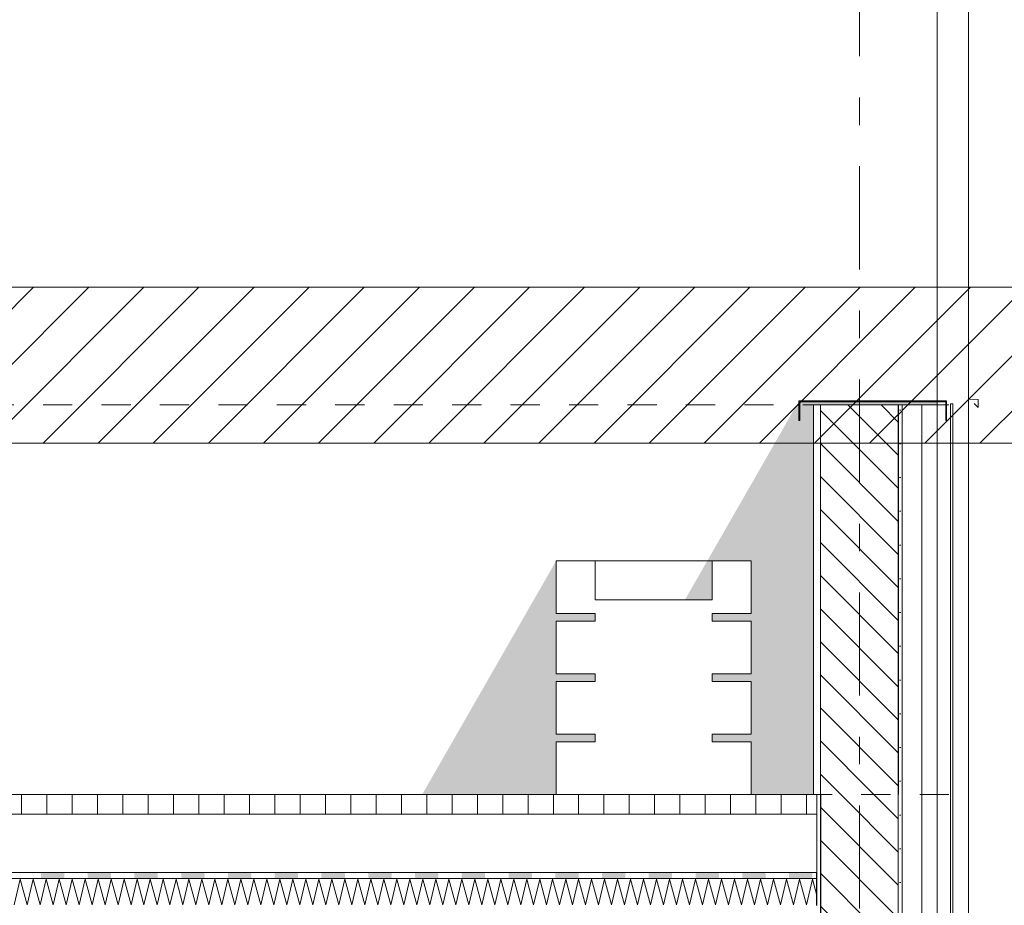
# Model space of a CAD drawing. Header units: millimetres. Extents: x -36476 to 2373, y -53000 to 10500.
# Tile 56 of 68: x -13135 to -10608, y 3276 to 5548. Entities that reach past the tile are written whole.
import ezdxf
from ezdxf.enums import TextEntityAlignment as Align

# ---------------------------------------------------------------- set-up
doc = ezdxf.new("R2010")
doc.units = ezdxf.units.MM
doc.header["$MEASUREMENT"] = 0
for name, pattern in [('_TIRET COURT 1', [150, 75, -75]), ('Axe', [546.805537, 264.583325, -105.833328, 70.555556, -105.833328]), ('Wipeout_Contour', [1000, 0, -1000])]:
    doc.linetypes.add(name, pattern=pattern)
for name, color, linetype in [('Nouveau_0', 7, 'Continuous'), ('Nouveau_2D - Dessin général', 7, 'Continuous'), ('Nouveau__Constr - Poutres', 7, 'Continuous'), ('Nouveau__Grille structurelle (axe_trame)', 7, 'Continuous'), ('Nouveau__Murs ext - Bardages', 7, 'Continuous'), ('Nouveau__Murs ext - Périphériques', 7, 'Continuous'), ('Nouveau__Sols - Dalles', 7, 'Continuous'), ('Nouveau_Equip - Agencement', 7, 'Continuous'), ('Nouveau_Fenêtres Archicad', 7, 'Continuous')]:
    doc.layers.add(name, color=color, linetype=linetype)
doc.styles.add('STYLE_GENERE_1', font='arial.ttf')
doc.linetypes.add('Etanchéité', pattern='A,0,[1,E1 Ã©tage FAÃ‡ADE EST Ã©tage1.Shx,S=15.873016,R=0,X=0,Y=0.15],-2000,0', length=2000)
pattern_1 = [(0, (0, 0), (0, 86.60254), [0, -50]), (0, (25, 43.3), (0, 86.60254), [0, -50])]
pattern_2 = [(135, (0, 0), (42.4264, 42.4264), [])]

# ---------------------------------------------------------------- blocks, each defined once
blk = doc.blocks.new('*X96')
at = {"layer": 'Nouveau__Murs ext - Périphériques', "color": 7, "linetype": 'Continuous', "lineweight": 5}
for p, q in [((-11236.2, 3066.7), (-11205.1, 3075)), ((-11102.9, 3035.7), (-11236.2, 3066.7)), ((-11236.2, 3000), (-11102.9, 3035.7)), ((-11102.9, 2969), (-11236.2, 3000)), ((-11236.2, 2933.3), (-11102.9, 2969)), ((-11102.9, 2902.4), (-11236.2, 2933.3)), ((-11236.2, 2866.7), (-11102.9, 2902.4)), ((-11102.9, 2835.7), (-11236.2, 2866.7)), ((-11236.2, 2800), (-11102.9, 2835.7)), ((-11102.9, 2769), (-11236.2, 2800)), ((-11236.2, 2733.3), (-11102.9, 2769)), ((-11102.9, 2702.4), (-11236.2, 2733.3)), ((-11236.2, 2666.7), (-11102.9, 2702.4)), ((-11102.9, 2635.7), (-11236.2, 2666.7)), ((-11236.2, 2600), (-11102.9, 2635.7)), ((-11102.9, 2569), (-11236.2, 2600)), ((-11236.2, 2533.3), (-11102.9, 2569)), ((-11102.9, 2502.4), (-11236.2, 2533.3)), ((-11236.2, 2466.7), (-11102.9, 2502.4)), ((-11102.9, 2435.7), (-11236.2, 2466.7)), ((-11236.2, 2400), (-11102.9, 2435.7)), ((-11102.9, 2369), (-11236.2, 2400)), ((-11236.2, 2333.3), (-11102.9, 2369)), ((-11102.9, 2302.4), (-11236.2, 2333.3)), ((-11236.2, 2266.7), (-11102.9, 2302.4)), ((-11102.9, 2235.7), (-11236.2, 2266.7)), ((-11236.2, 2200), (-11102.9, 2235.7)), ((-11102.9, 2169), (-11236.2, 2200)), ((-11236.2, 2133.3), (-11102.9, 2169)), ((-11102.9, 2102.4), (-11236.2, 2133.3)), ((-11236.2, 2066.7), (-11102.9, 2102.4)), ((-11102.9, 2035.7), (-11236.2, 2066.7)), ((-11236.2, 2000), (-11102.9, 2035.7)), ((-11102.9, 1969), (-11236.2, 2000)), ((-11236.2, 1933.3), (-11102.9, 1969)), ((-11102.9, 1902.4), (-11236.2, 1933.3)), ((-11236.2, 1866.7), (-11102.9, 1902.4)), ((-11102.9, 1835.7), (-11236.2, 1866.7)), ((-11236.2, 1800), (-11102.9, 1835.7)), ((-11102.9, 1769), (-11236.2, 1800)), ((-11236.2, 1733.3), (-11102.9, 1769)), ((-11102.9, 1702.4), (-11236.2, 1733.3)), ((-11236.2, 1666.7), (-11102.9, 1702.4)), ((-11102.9, 1635.7), (-11236.2, 1666.7)), ((-11236.2, 1600), (-11102.9, 1635.7)), ((-11102.9, 1569), (-11236.2, 1600)), ((-11236.2, 1533.3), (-11102.9, 1569)), ((-11102.9, 1502.4), (-11236.2, 1533.3)), ((-11236.2, 1466.7), (-11102.9, 1502.4)), ((-11102.9, 1435.7), (-11236.2, 1466.7)), ((-11236.2, 1400), (-11102.9, 1435.7)), ((-11102.9, 1369), (-11236.2, 1400)), ((-11236.2, 1333.3), (-11102.9, 1369)), ((-11102.9, 1302.4), (-11236.2, 1333.3)), ((-11236.2, 1266.7), (-11102.9, 1302.4)), ((-11102.9, 1235.7), (-11236.2, 1266.7)), ((-11236.2, 1200), (-11102.9, 1235.7)), ((-11102.9, 1169), (-11236.2, 1200)), ((-11236.2, 1133.3), (-11102.9, 1169)), ((-11102.9, 1102.4), (-11236.2, 1133.3)), ((-11236.2, 1066.7), (-11102.9, 1102.4)), ((-11102.9, 1035.7), (-11236.2, 1066.7)), ((-11236.2, 1000), (-11102.9, 1035.7)), ((-11102.9, 969), (-11236.2, 1000)), ((-11236.2, 933.3), (-11102.9, 969)), ((-11102.9, 902.4), (-11236.2, 933.3)), ((-11236.2, 866.7), (-11102.9, 902.4)), ((-11102.9, 835.7), (-11236.2, 866.7)), ((-11236.2, 800), (-11102.9, 835.7)), ((-11102.9, 769), (-11236.2, 800)), ((-11236.2, 733.3), (-11102.9, 769)), ((-11102.9, 702.4), (-11236.2, 733.3)), ((-11236.2, 666.7), (-11102.9, 702.4)), ((-11102.9, 635.7), (-11236.2, 666.7)), ((-11236.2, 600), (-11102.9, 635.7)), ((-11102.9, 569), (-11236.2, 600)), ((-11236.2, 533.3), (-11102.9, 569)), ((-11102.9, 502.4), (-11236.2, 533.3)), ((-11236.2, 466.7), (-11102.9, 502.4)), ((-11102.9, 435.7), (-11236.2, 466.7)), ((-11236.2, 400), (-11102.9, 435.7)), ((-11102.9, 369), (-11236.2, 400)), ((-11236.2, 333.3), (-11102.9, 369)), ((-11102.9, 302.4), (-11236.2, 333.3)), ((-11236.2, 266.7), (-11102.9, 302.4)), ((-11102.9, 235.7), (-11236.2, 266.7)), ((-11236.2, 200), (-11102.9, 235.7)), ((-11102.9, 169), (-11236.2, 200)), ((-11236.2, 133.3), (-11102.9, 169)), ((-11102.9, 102.4), (-11236.2, 133.3)), ((-11236.2, 66.7), (-11102.9, 102.4)), ((-11102.9, 35.7), (-11236.2, 66.7)), ((-11236.2, 0), (-11102.9, 35.7))]:
    blk.add_line(p, q, dxfattribs=at)
blk = doc.blocks.new('Élément de coupe_93')
at = {"layer": 'Nouveau__Murs ext - Périphériques', "color": 7, "linetype": 'Etanchéité', "lineweight": 5}
blk.add_line((-10819.6, 3560), (-10819.6, 0), dxfattribs=at)
at = {"layer": 'Nouveau__Murs ext - Périphériques', "color": 7, "linetype": 'Continuous', "lineweight": 5}
for p, q in [((-10779.6, 3560), (-10779.6, 0)), ((-11239.6, 3075), (-11239.6, 0))]:
    blk.add_line(p, q, dxfattribs=at)
at = {"layer": 'Nouveau__Murs ext - Périphériques', "color": 7, "linetype": 'Continuous', "lineweight": 13}
for p, q in [((-11257.6, 3075), (-11257.6, 2613)), ((-11257.6, 2613), (-11257.6, 2600)), ((-11257.6, 2600), (-11257.6, 0))]:
    blk.add_line(p, q, dxfattribs=at)
at = {"color": 254, "linetype": 'Wipeout_Contour', "lineweight": 0, "ltscale": 45453.597991}
blk.add_wipeout([(-11079.6, 3560), (-11089.6, 3560), (-11089.6, 0), (-11079.6, 0)], dxfattribs=at).dxf.layer = 'Nouveau__Murs ext - Périphériques'
at = {"color": 254, "linetype": 'Wipeout_Contour', "lineweight": 0, "ltscale": 44634.077739}
blk.add_wipeout([(-10869.6, 3560), (-10879.6, 3560), (-10879.6, 0), (-10869.6, 0)], dxfattribs=at).dxf.layer = 'Nouveau__Murs ext - Périphériques'
at = {"layer": 'Nouveau__Murs ext - Périphériques', "linetype": 'Continuous', "lineweight": 5}
h = blk.add_hatch(dxfattribs=at)
h.set_pattern_fill('Plâtre___Enduit', style=0, pattern_type=2)
h.set_pattern_definition(pattern_1)
h.paths.add_polyline_path([(-11079.6, 3560), (-11089.6, 3560), (-11089.6, 0), (-11079.6, 0)])
h = blk.add_hatch(dxfattribs=at)
h.set_pattern_fill('Plâtre___Enduit', style=0, pattern_type=2)
h.set_pattern_definition(pattern_1)
h.paths.add_polyline_path([(-10869.6, 3560), (-10879.6, 3560), (-10879.6, 0), (-10869.6, 0)])
at = {"layer": 'Nouveau__Murs ext - Périphériques', "color": 7, "linetype": 'Continuous', "lineweight": 5}
for p, q in [((-10879.6, 3560), (-10879.6, 0)), ((-10869.6, 3560), (-10869.6, 0))]:
    blk.add_line(p, q, dxfattribs=at)
at = {"layer": 'Nouveau__Murs ext - Périphériques', "color": 7, "linetype": 'Continuous', "lineweight": 25, "flags": 128}
blk.add_lwpolyline([(-11089.6, 3560), (-11089.6, 3510), (-11089.6, 3360), (-11089.6, 3345), (-11089.6, 3275)], dxfattribs=at)
at = {"layer": 'Nouveau__Murs ext - Périphériques', "color": 7, "linetype": 'Continuous', "lineweight": 5, "flags": 128}
blk.add_lwpolyline([(-10779.6, 0), (-10819.6, 0), (-10869.6, 0), (-10879.6, 0)], dxfattribs=at)
at = {"color": 254, "linetype": 'Wipeout_Contour', "lineweight": 0, "ltscale": 45214.793122}
blk.add_wipeout([(-11089.6, 3075), (-11099.6, 3075), (-11099.6, 0), (-11089.6, 0)], dxfattribs=at).dxf.layer = 'Nouveau__Murs ext - Périphériques'
at = {"layer": 'Nouveau__Murs ext - Périphériques', "linetype": 'Continuous', "lineweight": 5}
h = blk.add_hatch(dxfattribs=at)
h.set_pattern_fill('__MAÇONNERIE', style=0, pattern_type=2)
h.set_pattern_definition(pattern_2)
h.paths.add_polyline_path([(-10879.6, 3560), (-11079.6, 3560), (-11079.6, 0), (-10879.6, 0)])
at = {"layer": 'Nouveau__Murs ext - Périphériques', "color": 7, "linetype": 'Continuous', "lineweight": 25}
for p, q in [((-11079.6, 3560), (-11079.6, 0)), ((-11089.6, 3075), (-11089.6, 0))]:
    blk.add_line(p, q, dxfattribs=at)
at = {"layer": 'Nouveau__Murs ext - Périphériques', "color": 7, "linetype": 'Continuous', "lineweight": 5}
blk.add_line((-11099.6, 3075), (-11099.6, 0), dxfattribs=at)
at = {"layer": 'Nouveau__Murs ext - Périphériques', "lineweight": 0}
blk.add_blockref('*X96', (0, 0), dxfattribs=at)
blk = doc.blocks.new('Élément de coupe_96')
at = {"layer": 'Nouveau__Murs ext - Périphériques', "color": 7, "linetype": 'Continuous', "lineweight": 13}
blk.add_line((-11097.6, 4560), (-11097.6, 3560), dxfattribs=at)
at = {"layer": 'Nouveau__Murs ext - Périphériques', "color": 7, "linetype": 'Continuous', "lineweight": 5}
for p, q in [((-11079.6, 4560), (-11079.6, 3560)), ((-10779.6, 4560), (-10779.6, 3560)), ((-11079.6, 3560), (-11089.6, 3560))]:
    blk.add_line(p, q, dxfattribs=at)
at = {"layer": 'Nouveau__Murs ext - Périphériques', "color": 7, "linetype": 'Etanchéité', "lineweight": 5}
blk.add_line((-10819.6, 4560), (-10819.6, 3560), dxfattribs=at)
at = {"color": 254, "linetype": 'Wipeout_Contour', "lineweight": 0, "ltscale": 46468.799978}
blk.add_wipeout([(-10879.6, 3560), (-10869.6, 3560), (-10869.6, 4560), (-10879.6, 4560)], dxfattribs=at).dxf.layer = 'Nouveau__Murs ext - Périphériques'
at = {"layer": 'Nouveau__Murs ext - Périphériques', "linetype": 'Continuous', "lineweight": 5}
h = blk.add_hatch(dxfattribs=at)
h.set_pattern_fill('__MAÇONNERIE', style=0, pattern_type=2)
h.set_pattern_definition(pattern_2)
h.paths.add_polyline_path([(-10879.6, 4560), (-11079.6, 4560), (-11079.6, 3560), (-10879.6, 3560)])
h = blk.add_hatch(dxfattribs=at)
h.set_pattern_fill('Plâtre___Enduit', style=0, pattern_type=2)
h.set_pattern_definition(pattern_1)
h.paths.add_polyline_path([(-10879.6, 3560), (-10869.6, 3560), (-10869.6, 4560), (-10879.6, 4560)])
at = {"layer": 'Nouveau__Murs ext - Périphériques', "color": 7, "linetype": 'Continuous', "lineweight": 25}
blk.add_line((-10879.6, 4560), (-10879.6, 3560), dxfattribs=at)
at = {"layer": 'Nouveau__Murs ext - Périphériques', "color": 7, "linetype": 'Continuous', "lineweight": 5}
blk.add_line((-10869.6, 4560), (-10869.6, 3560), dxfattribs=at)
at = {"layer": 'Nouveau__Murs ext - Périphériques', "color": 7, "linetype": 'Continuous', "lineweight": 5, "flags": 128}
blk.add_lwpolyline([(-10779.6, 4560), (-10819.6, 4560), (-10869.6, 4560), (-10879.6, 4560), (-11079.6, 4560), (-11097.6, 4560)], dxfattribs=at)
blk = doc.blocks.new('Élément de coupe_98')
at = {"layer": 'Nouveau__Murs ext - Périphériques', "linetype": 'Continuous', "lineweight": 13}
for points in [[(-11134.6, 4570), (-11369.7, 4160), (-11257.6, 4160), (-11257.6, 4025), (-11357.6, 4025), (-11357.6, 4005), (-11257.6, 4005), (-11257.6, 3870), (-11357.6, 3870), (-11357.6, 3850), (-11257.6, 3850), (-11257.6, 3715), (-11357.6, 3715), (-11357.6, 3695), (-11257.6, 3695), (-11257.6, 3560), (-11097.6, 3560), (-11097.6, 4560), (-10779.6, 4560), (-10779.6, 4568), (-11132.6, 4568), (-11132.6, 4520), (-11134.6, 4520)], [(-12101.7, 3560), (-11757.6, 3560), (-11757.6, 3695), (-11657.6, 3695), (-11657.6, 3715), (-11757.6, 3715), (-11757.6, 3850), (-11657.6, 3850), (-11657.6, 3870), (-11757.6, 3870), (-11757.6, 4005), (-11657.6, 4005), (-11657.6, 4025), (-11757.6, 4025), (-11757.6, 4160)]]:
    blk.add_hatch(color=7, dxfattribs=at).paths.add_polyline_path(points)
at = {"layer": 'Nouveau__Murs ext - Périphériques', "color": 7, "linetype": 'Continuous', "lineweight": 5}
for p, q in [((-10779.6, 4570), (-10779.6, 6865.9)), ((-10779.6, 4560), (-10779.6, 4568))]:
    blk.add_line(p, q, dxfattribs=at)
blk = doc.blocks.new('Élément de coupe_112')
at = {"layer": 'Nouveau__Constr - Poutres', "linetype": 'Continuous', "lineweight": 15}
blk.add_hatch(color=7, dxfattribs=at).paths.add_polyline_path([(-10755.6, 4520), (-10755.6, 4570), (-11134.6, 4570), (-11134.6, 4520), (-11132.6, 4520), (-11132.6, 4568), (-10757.6, 4568), (-10757.6, 4520)])
at = {"layer": 'Nouveau__Constr - Poutres', "color": 7, "linetype": 'Continuous', "lineweight": 20}
for p, q in [((-11134.6, 4570), (-11134.6, 4520)), ((-10755.6, 4570), (-11134.6, 4570)), ((-11132.6, 4568), (-11132.6, 4520)), ((-10757.6, 4568), (-11132.6, 4568)), ((-10757.6, 4568), (-10757.6, 4520)), ((-10755.6, 4570), (-10755.6, 4520)), ((-11132.6, 4520), (-11134.6, 4520)), ((-10755.6, 4520), (-10757.6, 4520))]:
    blk.add_line(p, q, dxfattribs=at)
blk = doc.blocks.new('Élément de coupe_135')
at = {"layer": 'Nouveau__Murs ext - Bardages', "color": 7, "linetype": 'Continuous', "lineweight": 13}
blk.add_line((-10699.7, 2502.8), (-10699.7, 6859.8), dxfattribs=at)
blk = doc.blocks.new('Élément de coupe_136')
at = {"layer": 'Nouveau__Murs ext - Bardages', "color": 7, "linetype": 'Continuous', "lineweight": 13}
for p, q in [((-10745.6, 2512.8), (-10745.6, 4562.8)), ((-10739.9, 4562.8), (-10745.6, 4562.8)), ((-10739.9, 4562.8), (-10739.9, 2512.8)), ((-10739.9, 2512.8), (-10745.6, 2512.8))]:
    blk.add_line(p, q, dxfattribs=at)
blk = doc.blocks.new('*X164')
at = {"layer": 'Nouveau__Sols - Dalles', "color": 7, "linetype": 'Continuous', "lineweight": 5}
for p, q in [((-13148.8, 3276.7), (-13133.3, 3343.3)), ((-13133.3, 3343.3), (-13115.5, 3276.7)), ((-13115.5, 3276.7), (-13100, 3343.3)), ((-13100, 3343.3), (-13082.1, 3276.7)), ((-13082.1, 3276.7), (-13066.7, 3343.3)), ((-13066.7, 3343.3), (-13048.8, 3276.7)), ((-13048.8, 3276.7), (-13033.3, 3343.3)), ((-13033.3, 3343.3), (-13015.5, 3276.7)), ((-13015.5, 3276.7), (-13000, 3343.3)), ((-13000, 3343.3), (-12982.1, 3276.7)), ((-12982.1, 3276.7), (-12966.7, 3343.3)), ((-12966.7, 3343.3), (-12948.8, 3276.7)), ((-12948.8, 3276.7), (-12933.3, 3343.3)), ((-12933.3, 3343.3), (-12915.5, 3276.7)), ((-12915.5, 3276.7), (-12900, 3343.3)), ((-12900, 3343.3), (-12882.1, 3276.7)), ((-12882.1, 3276.7), (-12866.7, 3343.3)), ((-12866.7, 3343.3), (-12848.8, 3276.7)), ((-12848.8, 3276.7), (-12833.3, 3343.3)), ((-12833.3, 3343.3), (-12815.5, 3276.7)), ((-12815.5, 3276.7), (-12800, 3343.3)), ((-12800, 3343.3), (-12782.1, 3276.7)), ((-12782.1, 3276.7), (-12766.7, 3343.3)), ((-12766.7, 3343.3), (-12748.8, 3276.7)), ((-12748.8, 3276.7), (-12733.3, 3343.3)), ((-12733.3, 3343.3), (-12715.5, 3276.7)), ((-12715.5, 3276.7), (-12700, 3343.3)), ((-12700, 3343.3), (-12682.1, 3276.7)), ((-12682.1, 3276.7), (-12666.7, 3343.3)), ((-12666.7, 3343.3), (-12648.8, 3276.7)), ((-12648.8, 3276.7), (-12633.3, 3343.3)), ((-12633.3, 3343.3), (-12615.5, 3276.7)), ((-12615.5, 3276.7), (-12600, 3343.3)), ((-12600, 3343.3), (-12582.1, 3276.7)), ((-12582.1, 3276.7), (-12566.7, 3343.3)), ((-12566.7, 3343.3), (-12548.8, 3276.7)), ((-12548.8, 3276.7), (-12533.3, 3343.3)), ((-12533.3, 3343.3), (-12515.5, 3276.7)), ((-12515.5, 3276.7), (-12500, 3343.3)), ((-12500, 3343.3), (-12482.1, 3276.7)), ((-12482.1, 3276.7), (-12466.7, 3343.3)), ((-12466.7, 3343.3), (-12448.8, 3276.7)), ((-12448.8, 3276.7), (-12433.3, 3343.3)), ((-12433.3, 3343.3), (-12415.5, 3276.7)), ((-12415.5, 3276.7), (-12400, 3343.3)), ((-12400, 3343.3), (-12382.1, 3276.7)), ((-12382.1, 3276.7), (-12366.7, 3343.3)), ((-12366.7, 3343.3), (-12348.8, 3276.7)), ((-12348.8, 3276.7), (-12333.3, 3343.3)), ((-12333.3, 3343.3), (-12315.5, 3276.7)), ((-12315.5, 3276.7), (-12300, 3343.3)), ((-12300, 3343.3), (-12282.1, 3276.7)), ((-12282.1, 3276.7), (-12266.7, 3343.3)), ((-12266.7, 3343.3), (-12248.8, 3276.7)), ((-12248.8, 3276.7), (-12233.3, 3343.3)), ((-12233.3, 3343.3), (-12215.5, 3276.7)), ((-12215.5, 3276.7), (-12200, 3343.3)), ((-12200, 3343.3), (-12182.1, 3276.7)), ((-12182.1, 3276.7), (-12166.7, 3343.3)), ((-12166.7, 3343.3), (-12148.8, 3276.7)), ((-12148.8, 3276.7), (-12133.3, 3343.3)), ((-12133.3, 3343.3), (-12115.5, 3276.7)), ((-12115.5, 3276.7), (-12100, 3343.3)), ((-12100, 3343.3), (-12082.1, 3276.7)), ((-12082.1, 3276.7), (-12066.7, 3343.3)), ((-12066.7, 3343.3), (-12048.8, 3276.7)), ((-12048.8, 3276.7), (-12033.3, 3343.3)), ((-12033.3, 3343.3), (-12015.5, 3276.7)), ((-12015.5, 3276.7), (-12000, 3343.3)), ((-12000, 3343.3), (-11982.1, 3276.7)), ((-11982.1, 3276.7), (-11966.7, 3343.3)), ((-11966.7, 3343.3), (-11948.8, 3276.7)), ((-11948.8, 3276.7), (-11933.3, 3343.3)), ((-11933.3, 3343.3), (-11915.5, 3276.7)), ((-11915.5, 3276.7), (-11900, 3343.3)), ((-11900, 3343.3), (-11882.1, 3276.7)), ((-11882.1, 3276.7), (-11866.7, 3343.3)), ((-11866.7, 3343.3), (-11848.8, 3276.7)), ((-11848.8, 3276.7), (-11833.3, 3343.3)), ((-11833.3, 3343.3), (-11815.5, 3276.7)), ((-11815.5, 3276.7), (-11800, 3343.3)), ((-11800, 3343.3), (-11782.1, 3276.7)), ((-11782.1, 3276.7), (-11766.7, 3343.3)), ((-11766.7, 3343.3), (-11748.8, 3276.7)), ((-11748.8, 3276.7), (-11733.3, 3343.3)), ((-11733.3, 3343.3), (-11715.5, 3276.7)), ((-11715.5, 3276.7), (-11700, 3343.3)), ((-11700, 3343.3), (-11682.1, 3276.7)), ((-11682.1, 3276.7), (-11666.7, 3343.3)), ((-11666.7, 3343.3), (-11648.8, 3276.7)), ((-11648.8, 3276.7), (-11633.3, 3343.3)), ((-11633.3, 3343.3), (-11615.5, 3276.7)), ((-11615.5, 3276.7), (-11600, 3343.3)), ((-11600, 3343.3), (-11582.1, 3276.7)), ((-11582.1, 3276.7), (-11566.7, 3343.3)), ((-11566.7, 3343.3), (-11548.8, 3276.7)), ((-11548.8, 3276.7), (-11533.3, 3343.3)), ((-11533.3, 3343.3), (-11515.5, 3276.7)), ((-11515.5, 3276.7), (-11500, 3343.3)), ((-11500, 3343.3), (-11482.1, 3276.7)), ((-11482.1, 3276.7), (-11466.7, 3343.3)), ((-11466.7, 3343.3), (-11448.8, 3276.7)), ((-11448.8, 3276.7), (-11433.3, 3343.3)), ((-11433.3, 3343.3), (-11415.5, 3276.7)), ((-11415.5, 3276.7), (-11400, 3343.3)), ((-11400, 3343.3), (-11382.1, 3276.7)), ((-11382.1, 3276.7), (-11366.7, 3343.3)), ((-11366.7, 3343.3), (-11348.8, 3276.7)), ((-11348.8, 3276.7), (-11333.3, 3343.3)), ((-11333.3, 3343.3), (-11315.5, 3276.7)), ((-11315.5, 3276.7), (-11300, 3343.3)), ((-11300, 3343.3), (-11282.1, 3276.7)), ((-11282.1, 3276.7), (-11266.7, 3343.3)), ((-11266.7, 3343.3), (-11248.8, 3276.7)), ((-11248.8, 3276.7), (-11233.3, 3343.3)), ((-11233.3, 3343.3), (-11215.5, 3276.7)), ((-11215.5, 3276.7), (-11200, 3343.3)), ((-11200, 3343.3), (-11182.1, 3276.7)), ((-11182.1, 3276.7), (-11166.7, 3343.3)), ((-11166.7, 3343.3), (-11148.8, 3276.7)), ((-11148.8, 3276.7), (-11133.3, 3343.3)), ((-11133.3, 3343.3), (-11115.5, 3276.7)), ((-11115.5, 3276.7), (-11100, 3343.3)), ((-11100, 3343.3), (-11089.6, 3304.4))]:
    blk.add_line(p, q, dxfattribs=at)
blk = doc.blocks.new('*X165')
at = {"layer": 'Nouveau__Sols - Dalles', "linetype": 'Continuous', "lineweight": 5}
for points in [[(-13020, 3360), (-13080, 3360), (-13080, 3345), (-13020, 3345)], [(-12900, 3360), (-12960, 3360), (-12960, 3345), (-12900, 3345)], [(-12780, 3360), (-12840, 3360), (-12840, 3345), (-12780, 3345)], [(-12660, 3360), (-12720, 3360), (-12720, 3345), (-12660, 3345)], [(-12540, 3360), (-12600, 3360), (-12600, 3345), (-12540, 3345)], [(-12420, 3360), (-12480, 3360), (-12480, 3345), (-12420, 3345)], [(-12300, 3360), (-12360, 3360), (-12360, 3345), (-12300, 3345)], [(-12180, 3360), (-12240, 3360), (-12240, 3345), (-12180, 3345)], [(-12060, 3360), (-12120, 3360), (-12120, 3345), (-12060, 3345)], [(-11940, 3360), (-12000, 3360), (-12000, 3345), (-11940, 3345)], [(-11820, 3360), (-11880, 3360), (-11880, 3345), (-11820, 3345)], [(-11700, 3360), (-11760, 3360), (-11760, 3345), (-11700, 3345)], [(-11580, 3360), (-11640, 3360), (-11640, 3345), (-11580, 3345)], [(-11460, 3360), (-11520, 3360), (-11520, 3345), (-11460, 3345)], [(-11340, 3360), (-11400, 3360), (-11400, 3345), (-11340, 3345)], [(-11220, 3360), (-11280, 3360), (-11280, 3345), (-11220, 3345)], [(-11100, 3360), (-11160, 3360), (-11160, 3345), (-11100, 3345)]]:
    blk.add_hatch(color=7, dxfattribs=at).paths.add_polyline_path(points)
blk = doc.blocks.new('Élément de coupe_156')
at = {"layer": 'Nouveau__Sols - Dalles', "color": 7, "linetype": 'Continuous', "lineweight": 5}
blk.add_line((-11089.6, 3345), (-18806.4, 3345), dxfattribs=at)
at = {"layer": 'Nouveau__Sols - Dalles', "lineweight": 0}
blk.add_blockref('*X164', (0, 0), dxfattribs=at)
at = {"color": 254, "linetype": 'Wipeout_Contour', "lineweight": 0, "ltscale": 61454.718881}
blk.add_wipeout([(-18806.4, 3510), (-18806.4, 3360), (-11089.6, 3360), (-11089.6, 3510)], dxfattribs=at).dxf.layer = 'Nouveau__Sols - Dalles'
at = {"layer": 'Nouveau__Sols - Dalles', "color": 7, "linetype": 'Continuous', "lineweight": 5}
blk.add_line((-11089.6, 3360), (-18806.4, 3360), dxfattribs=at)
at = {"layer": 'Nouveau__Sols - Dalles', "lineweight": 0}
blk.add_blockref('*X165', (0, 0), dxfattribs=at)
at = {"color": 254, "linetype": 'Wipeout_Contour', "lineweight": 0, "ltscale": 61550.474958}
blk.add_wipeout([(-11089.6, 3560), (-18806.4, 3560), (-18806.4, 3510), (-11089.6, 3510)], dxfattribs=at).dxf.layer = 'Nouveau__Sols - Dalles'
at = {"layer": 'Nouveau__Sols - Dalles', "linetype": 'Continuous', "lineweight": 5}
h = blk.add_hatch(dxfattribs=at)
h.set_pattern_fill('Béton_préfabriqué', style=0, pattern_type=2)
h.set_pattern_definition([(0, (0, 0), (0, 65), []), (90, (0, 0), (-65, 0), [])])
h.paths.add_polyline_path([(-11089.6, 3560), (-18806.4, 3560), (-18806.4, 3510), (-11089.6, 3510)])
at = {"layer": 'Nouveau__Sols - Dalles', "color": 7, "linetype": 'Continuous', "lineweight": 5}
for p, q in [((-11757.6, 3560), (-18806.4, 3560)), ((-11097.6, 3560), (-11257.6, 3560)), ((-11089.6, 3560), (-11097.6, 3560)), ((-11089.6, 3510), (-18806.4, 3510))]:
    blk.add_line(p, q, dxfattribs=at)
blk = doc.blocks.new('Élément de coupe_167')
at = {"layer": 'Nouveau_Equip - Agencement', "linetype": 'Continuous', "lineweight": 13}
blk.add_hatch(color=7, dxfattribs=at).paths.add_polyline_path([(-11427.1, 4060), (-11357.6, 4060), (-11357.6, 4160), (-11369.7, 4160)])
at = {"layer": 'Nouveau_Equip - Agencement', "color": 7, "linetype": 'Continuous', "lineweight": 18}
for p, q in [((-11757.6, 4160), (-11757.6, 4025)), ((-11657.6, 4160), (-11757.6, 4160)), ((-11657.6, 4160), (-11657.6, 4060)), ((-11357.6, 4160), (-11357.6, 4060)), ((-11257.6, 4160), (-11357.6, 4160)), ((-11257.6, 4160), (-11257.6, 4025)), ((-11357.6, 4060), (-11657.6, 4060)), ((-11657.6, 4025), (-11757.6, 4025)), ((-11657.6, 4025), (-11657.6, 4005)), ((-11357.6, 4025), (-11357.6, 4005)), ((-11257.6, 4025), (-11357.6, 4025)), ((-11757.6, 4005), (-11757.6, 3870)), ((-11657.6, 4005), (-11757.6, 4005)), ((-11257.6, 4005), (-11357.6, 4005)), ((-11257.6, 4005), (-11257.6, 3870)), ((-11657.6, 3870), (-11757.6, 3870)), ((-11657.6, 3870), (-11657.6, 3850)), ((-11357.6, 3870), (-11357.6, 3850)), ((-11257.6, 3870), (-11357.6, 3870)), ((-11757.6, 3850), (-11757.6, 3715)), ((-11657.6, 3850), (-11757.6, 3850)), ((-11257.6, 3850), (-11357.6, 3850)), ((-11257.6, 3850), (-11257.6, 3715)), ((-11657.6, 3715), (-11757.6, 3715)), ((-11657.6, 3715), (-11657.6, 3695)), ((-11357.6, 3715), (-11357.6, 3695)), ((-11257.6, 3715), (-11357.6, 3715)), ((-11757.6, 3695), (-11757.6, 3560)), ((-11657.6, 3695), (-11757.6, 3695)), ((-11257.6, 3695), (-11357.6, 3695)), ((-11257.6, 3695), (-11257.6, 3560))]:
    blk.add_line(p, q, dxfattribs=at)
at = {"layer": 'Nouveau_Equip - Agencement', "color": 7, "linetype": 'Continuous', "lineweight": 13}
blk.add_line((-11657.6, 4160), (-11357.6, 4160), dxfattribs=at)
at = {"layer": 'Nouveau_Equip - Agencement', "color": 7, "linetype": 'Continuous', "lineweight": 18, "flags": 128}
blk.add_lwpolyline([(-11257.6, 3560), (-11357.6, 3560), (-11657.6, 3560), (-11757.6, 3560)], dxfattribs=at)
blk = doc.blocks.new('Élément de coupe_182')
at = {"layer": 'Nouveau_Fenêtres Archicad', "color": 7, "linetype": 'Continuous', "lineweight": 13}
for p, q in [((-10699.7, 4575), (-10674.6, 4573.4)), ((-10674.6, 4553.4), (-10684.6, 4563.4)), ((-10674.6, 4573.4), (-10674.6, 4553.4))]:
    blk.add_line(p, q, dxfattribs=at)
blk = doc.blocks.new('Marque grille standard[5]', base_point=(-10979.6, 10000))
at = {"layer": 'Nouveau__Grille structurelle (axe_trame)', "color": 1, "linetype": 'Axe', "lineweight": 20}
blk.add_line((-10979.6, 9000), (-10979.6, -3000), dxfattribs=at)
at = {"layer": 'Nouveau__Grille structurelle (axe_trame)', "color": 7, "lineweight": 13, "style": 'STYLE_GENERE_1'}
for tag, p in [('AC_MarkerText_1_0', (-10979.6, 10337.5)), ('AC_MarkerText_1_1', (-10979.6, -4162.5))]:
    blk.add_attdef(tag, text='', height=175, rotation=360, dxfattribs=at).set_placement(p, align=Align.TOP_CENTER)

msp = doc.modelspace()

# ---------------------------------------------------------------- block references
at = {"layer": 'Nouveau__Murs ext - Bardages', "lineweight": 0}
msp.add_blockref('Élément de coupe_136', (0, 0), dxfattribs=at)
at = {"layer": 'Nouveau__Murs ext - Périphériques', "lineweight": 0}
msp.add_blockref('Élément de coupe_93', (0, 0), dxfattribs=at)
at = {"layer": 'Nouveau_Fenêtres Archicad', "lineweight": 0}
msp.add_blockref('Élément de coupe_182', (0, 0), dxfattribs=at)

# ---------------------------------------------------------------- next in the draw order: block references
at = {"layer": 'Nouveau__Murs ext - Périphériques', "lineweight": 0}
msp.add_blockref('Élément de coupe_96', (0, 0), dxfattribs=at)

# ---------------------------------------------------------------- next in the draw order: hatches: boundary and pattern name
at = {"layer": 'Nouveau_0', "linetype": 'Continuous', "lineweight": 0}
h = msp.add_hatch(dxfattribs=at)
h.set_pattern_fill('Blocs_maçonnerie', color=112, style=0, pattern_type=2)
h.set_pattern_definition([(45, (0, 0), (-70.71068, 70.71068), [])])
h.paths.add_polyline_path([(-28078.7, 4861.7), (-10394.7, 4861.7), (-10394.7, 4461.7), (-28078.7, 4461.7)])

# ---------------------------------------------------------------- next in the draw order: linework, layer by layer
at = {"layer": 'Nouveau_0', "color": 112, "linetype": 'Continuous', "lineweight": 0, "flags": 128}
msp.add_lwpolyline([(-28078.7, 4861.7), (-10394.7, 4861.7), (-10394.7, 4461.7), (-28078.7, 4461.7)], close=True, dxfattribs=at)
at = {"layer": 'Nouveau_2D - Dessin général', "color": 7, "linetype": '_TIRET COURT 1', "lineweight": 13}
msp.add_line((-10749.6, 4560), (-29526.4, 4560), dxfattribs=at)

# ---------------------------------------------------------------- next in the draw order: block references
at = {"layer": 'Nouveau__Constr - Poutres', "lineweight": 0}
msp.add_blockref('Élément de coupe_112', (0, 0), dxfattribs=at)
at = {"layer": 'Nouveau__Murs ext - Bardages', "lineweight": 0}
msp.add_blockref('Élément de coupe_135', (0, 0), dxfattribs=at)
at = {"layer": 'Nouveau__Murs ext - Périphériques', "lineweight": 0}
msp.add_blockref('Élément de coupe_98', (0, 0), dxfattribs=at)

# ---------------------------------------------------------------- next in the draw order: block references
at = {"layer": 'Nouveau__Sols - Dalles', "lineweight": 0}
msp.add_blockref('Élément de coupe_156', (0, 0), dxfattribs=at)

# ---------------------------------------------------------------- next in the draw order: linework, layer by layer
at = {"layer": 'Nouveau_2D - Dessin général', "color": 7, "linetype": '_TIRET COURT 1', "lineweight": 13}
msp.add_line((-10749.6, 3560), (-29526.4, 3560), dxfattribs=at)

# ---------------------------------------------------------------- next in the draw order: block references
at = {"layer": 'Nouveau__Grille structurelle (axe_trame)', "color": 7, "linetype": 'Continuous', "lineweight": 13}
msp.add_blockref('Marque grille standard[5]', (-10979.6, 10000), dxfattribs=at)
at = {"layer": 'Nouveau_Equip - Agencement', "lineweight": 0}
msp.add_blockref('Élément de coupe_167', (0, 0), dxfattribs=at)

doc.saveas('drawing.dxf')
